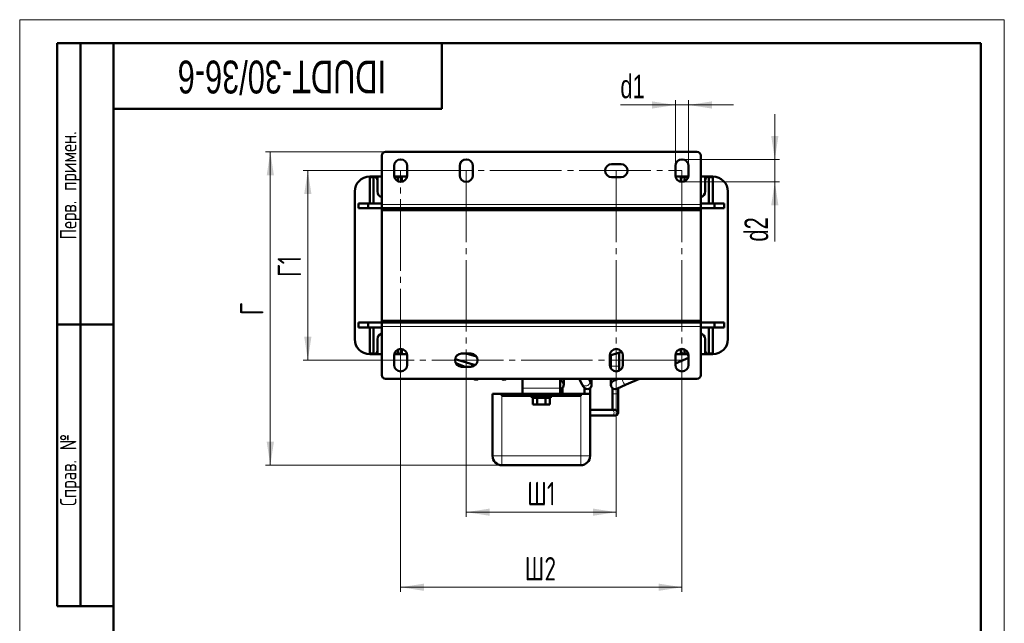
# Model space of a CAD drawing. Header units: millimetres. Extents: x 0 to 538, y 0 to 742.
# Tile 3 of 3: x 0 to 525, y 421 to 742. Entities that reach past the tile are written whole.
import ezdxf

# ---------------------------------------------------------------- set-up
doc = ezdxf.new("R2010")
doc.units = ezdxf.units.MM
doc.header["$LTSCALE"] = 2.5
doc.linetypes.add('SLD-Осевая', pattern=[19.05, 15.24, -1.27, 1.27, -1.27])
doc.linetypes.add('SLD-Сплошная', pattern=[0])
doc.styles.add('SLDTEXTSTYLE0', font='TXT', dxfattribs={"width": 0.7, "bigfont": 'bigfont'})
doc.styles.add('SLDTEXTSTYLE1', font='TXT', dxfattribs={"width": 0.7})
doc.dimstyles.new('SLDDIMSTYLE0', dxfattribs={"dimtxt": 12.5, "dimasz": 12.5, "dimexe": 0, "dimexo": 0.0625, "dimgap": 3.125, "dimtad": 2, "dimdec": 1, "dimrnd": 1e-09, "dimzin": 12, "dimdsep": 46, "dimtxsty": 'SLDTEXTSTYLE1', "dimsah": 1, "dimcen": 0.09, "dimadec": 0, "dimazin": 3, "dimtfac": 1, "dimtdec": 3, "dimtofl": 0, "dimtmove": 0, "dimatfit": 3, "dimfxl": 1, "dimfrac": 2, "dimtolj": 1, "dimtzin": 12, "dimarcsym": 0})
doc.dimstyles.new('SLDDIMSTYLE1', dxfattribs={"dimtxt": 12.5, "dimasz": 12.5, "dimexe": 0, "dimexo": 0.0625, "dimgap": 3.125, "dimtad": 2, "dimdec": 1, "dimrnd": 1e-09, "dimzin": 12, "dimdsep": 46, "dimtxsty": 'SLDTEXTSTYLE1', "dimsah": 1, "dimcen": 0.09, "dimadec": 0, "dimazin": 3, "dimtfac": 1, "dimtdec": 3, "dimtmove": 0, "dimatfit": 0, "dimfxl": 1, "dimfrac": 2, "dimtolj": 1, "dimtzin": 12, "dimarcsym": 0})

# ---------------------------------------------------------------- blocks, each defined once
blk = doc.blocks.new('_D_2')
at = {"color": 7, "linetype": 'SLD-Сплошная', "lineweight": 0}
for p, q in [((203.11, 662.06), (151.13, 662.06)), ((153.63, 561.06), (153.63, 662.06)), ((203.11, 561.06), (151.13, 561.06))]:
    blk.add_line(p, q, dxfattribs=at)
at = {"color": 7, "linetype": 'SLD-Сплошная', "lineweight": 18}
for points in [[(153.63, 662.06), (151.71, 649.56), (155.56, 649.56)], [(153.63, 561.06), (155.56, 573.56), (151.71, 573.56)]]:
    blk.add_solid(points, dxfattribs=at)
at = {"color": 7, "linetype": 'SLD-Сплошная', "lineweight": 18, "insert": (137.52, 605.34), "char_height": 12.5, "attachment_point": 1, "rotation": 90, "style": 'SLDTEXTSTYLE0'}
blk.add_mtext('Г1', dxfattribs=at)
blk = doc.blocks.new('_D_3')
at = {"color": 7, "linetype": 'SLD-Сплошная', "lineweight": 0}
for p, q in [((203.13, 561.03), (203.13, 437.56)), ((353.13, 561.03), (353.13, 437.56)), ((203.13, 440.06), (353.13, 440.06))]:
    blk.add_line(p, q, dxfattribs=at)
at = {"color": 7, "linetype": 'SLD-Сплошная', "lineweight": 18}
for points in [[(203.13, 440.06), (215.63, 438.13), (215.63, 441.98)], [(353.13, 440.06), (340.63, 441.98), (340.63, 438.13)]]:
    blk.add_solid(points, dxfattribs=at)
at = {"color": 7, "linetype": 'SLD-Сплошная', "lineweight": 18, "insert": (269.24, 456.17), "char_height": 12.5, "attachment_point": 1, "style": 'SLDTEXTSTYLE0'}
blk.add_mtext('Ш2', dxfattribs=at)
blk = doc.blocks.new('_D_4')
at = {"color": 7, "linetype": 'SLD-Сплошная', "lineweight": 0}
for p, q in [((238.13, 561.03), (238.13, 477.56)), ((318.13, 561.03), (318.13, 477.56)), ((238.13, 480.06), (318.13, 480.06))]:
    blk.add_line(p, q, dxfattribs=at)
at = {"color": 7, "linetype": 'SLD-Сплошная', "lineweight": 18}
for points in [[(238.13, 480.06), (250.63, 478.13), (250.63, 481.98)], [(318.13, 480.06), (305.63, 481.98), (305.63, 478.13)]]:
    blk.add_solid(points, dxfattribs=at)
at = {"color": 7, "linetype": 'SLD-Сплошная', "lineweight": 18, "insert": (270.58, 496.17), "char_height": 12.5, "attachment_point": 1, "style": 'SLDTEXTSTYLE0'}
blk.add_mtext('Ш1', dxfattribs=at)
blk = doc.blocks.new('_D_5')
at = {"color": 7, "linetype": 'SLD-Сплошная', "lineweight": 0}
for p, q in [((195.11, 672.06), (131.13, 672.06)), ((133.63, 505.06), (133.63, 672.06)), ((257.11, 505.06), (131.13, 505.06))]:
    blk.add_line(p, q, dxfattribs=at)
at = {"color": 7, "linetype": 'SLD-Сплошная', "lineweight": 18}
for points in [[(133.63, 672.06), (131.71, 659.56), (135.56, 659.56)], [(133.63, 505.06), (135.56, 517.56), (131.71, 517.56)]]:
    blk.add_solid(points, dxfattribs=at)
at = {"color": 7, "linetype": 'SLD-Сплошная', "lineweight": 18, "insert": (117.52, 585.01), "char_height": 12.5, "attachment_point": 1, "rotation": 90, "style": 'SLDTEXTSTYLE0'}
blk.add_mtext('Г', dxfattribs=at)
blk = doc.blocks.new('_D_6')
at = {"color": 7, "linetype": 'SLD-Сплошная', "lineweight": 0}
for p, q in [((349.63, 664.58), (349.63, 699.56)), ((356.63, 664.58), (356.63, 699.56)), ((349.63, 697.06), (320.29, 697.06)), ((349.63, 697.06), (356.63, 697.06)), ((356.63, 697.06), (380.67, 697.06))]:
    blk.add_line(p, q, dxfattribs=at)
at = {"color": 7, "linetype": 'SLD-Сплошная', "lineweight": 18}
for points in [[(349.63, 697.06), (337.13, 698.98), (337.13, 695.13)], [(356.63, 697.06), (369.13, 695.13), (369.13, 698.98)]]:
    blk.add_solid(points, dxfattribs=at)
at = {"color": 7, "linetype": 'SLD-Сплошная', "lineweight": 18, "insert": (320.29, 713.17), "char_height": 12.5, "attachment_point": 1, "style": 'SLDTEXTSTYLE1'}
blk.add_mtext('d1', dxfattribs=at)
blk = doc.blocks.new('_D_7')
at = {"color": 7, "linetype": 'SLD-Сплошная', "lineweight": 0}
for p, q in [((402.63, 668.06), (402.63, 692.1)), ((353.16, 668.06), (405.13, 668.06)), ((402.63, 668.06), (402.63, 656.06)), ((353.16, 656.06), (405.13, 656.06)), ((402.63, 656.06), (402.63, 624.24))]:
    blk.add_line(p, q, dxfattribs=at)
at = {"color": 7, "linetype": 'SLD-Сплошная', "lineweight": 18}
for points in [[(402.63, 668.06), (404.56, 680.56), (400.71, 680.56)], [(402.63, 656.06), (400.71, 643.56), (404.56, 643.56)]]:
    blk.add_solid(points, dxfattribs=at)
at = {"color": 7, "linetype": 'SLD-Сплошная', "lineweight": 18, "insert": (386.52, 624.24), "char_height": 12.5, "attachment_point": 1, "rotation": 90, "style": 'SLDTEXTSTYLE1'}
blk.add_mtext('d2', dxfattribs=at)

msp = doc.modelspace()

# ---------------------------------------------------------------- linework, layer by layer
at = {"color": 7, "linetype": 'SLD-Сплошная', "lineweight": 18}
for p, q in [((0, 742.5), (525, 742.5)), ((0, 742.5), (0, 0)), ((525, 742.5), (525, 0))]:
    msp.add_line(p, q, dxfattribs=at)
at = {"color": 7, "linetype": 'SLD-Сплошная', "lineweight": 50}
for p, q in [((20, 430), (20, 730)), ((50, 730), (20, 730)), ((20, 430), (20, 730)), ((32.5, 430), (32.5, 730)), ((32.5, 430), (32.5, 730)), ((50, 730), (50, 12.5)), ((512.5, 730), (50, 730)), ((50, 730), (50, 12.5)), ((225, 695), (225, 730)), ((512.5, 12.5), (512.5, 730)), ((50, 695), (225, 695)), ((195.13, 672.06), (361.13, 672.06)), ((193.13, 644.06), (193.13, 670.06)), ((363.13, 670.06), (363.13, 644.06)), ((199.63, 664.56), (199.63, 659.56)), ((206.63, 659.56), (206.63, 664.56)), ((234.63, 664.56), (234.63, 659.56)), ((241.63, 659.56), (241.63, 664.56)), ((320.63, 665.56), (315.63, 665.56)), ((349.63, 664.56), (349.63, 659.56)), ((356.63, 659.56), (356.63, 664.56)), ((186.63, 658.86), (188.73, 658.86)), ((186.73, 644.56), (186.73, 658.56)), ((186.73, 658.56), (188.73, 658.56)), ((188.73, 658.56), (188.73, 644.56)), ((188.88, 658.91), (190.73, 658.91)), ((190.73, 658.91), (190.73, 656.86)), ((190.73, 658.91), (193.13, 658.91)), ((190.73, 656.86), (190.73, 650.86)), ((199.69, 658.91), (203.73, 658.91)), ((199.73, 658.86), (201.73, 658.86)), ((201.73, 658.56), (199.78, 658.56)), ((201.73, 656.35), (201.73, 658.56)), ((203.73, 658.91), (203.73, 656.86)), ((203.73, 658.91), (206.57, 658.91)), ((203.73, 656.86), (203.73, 656.11)), ((315.63, 658.56), (320.63, 658.56)), ((349.69, 658.91), (352.53, 658.91)), ((352.53, 658.91), (356.57, 658.91)), ((352.53, 656.86), (352.53, 658.91)), ((352.53, 656.11), (352.53, 656.86)), ((354.53, 658.86), (356.53, 658.86)), ((354.53, 658.56), (354.53, 656.35)), ((356.49, 658.56), (354.53, 658.56)), ((363.13, 658.91), (365.53, 658.91)), ((365.53, 658.91), (367.38, 658.91)), ((365.53, 656.86), (365.53, 658.91)), ((365.53, 650.86), (365.53, 656.86)), ((367.53, 658.86), (369.63, 658.86)), ((369.53, 658.56), (367.53, 658.56)), ((367.53, 658.56), (367.53, 644.56)), ((369.53, 644.56), (369.53, 658.56)), ((178.63, 650.86), (178.63, 572.26)), ((377.63, 650.86), (377.63, 572.26)), ((180.63, 642.06), (180.63, 644.56)), ((180.63, 644.56), (185.83, 644.56)), ((185.83, 642.06), (180.63, 642.06)), ((185.83, 644.56), (185.83, 642.06)), ((185.83, 644.56), (193.13, 644.56)), ((193.13, 642.06), (185.83, 642.06)), ((193.13, 644.06), (193.13, 642.06)), ((193.13, 642.06), (363.13, 642.06)), ((193.13, 642.06), (223.13, 642.06)), ((193.13, 641.06), (193.13, 642.06)), ((223.13, 641.06), (193.13, 641.06)), ((193.13, 641.06), (363.13, 641.06)), ((193.13, 582.06), (193.13, 641.06)), ((223.13, 642.06), (223.13, 641.06)), ((237.63, 642.06), (237.63, 641.06)), ((248.63, 642.06), (248.63, 641.06)), ((263.13, 641.06), (263.13, 642.06)), ((263.13, 642.06), (293.13, 642.06)), ((293.13, 641.06), (263.13, 641.06)), ((293.13, 642.06), (293.13, 641.06)), ((307.63, 642.06), (307.63, 641.06)), ((318.63, 642.06), (318.63, 641.06)), ((333.13, 641.06), (333.13, 642.06)), ((333.13, 642.06), (363.13, 642.06)), ((363.13, 641.06), (333.13, 641.06)), ((363.13, 644.56), (370.44, 644.56)), ((363.13, 642.06), (363.13, 644.06)), ((370.44, 642.06), (363.13, 642.06)), ((363.13, 642.06), (363.13, 641.06)), ((363.13, 641.06), (363.13, 582.06)), ((370.44, 642.06), (370.44, 644.56)), ((370.44, 644.56), (375.63, 644.56)), ((375.63, 642.06), (370.44, 642.06)), ((375.63, 644.56), (375.63, 642.06)), ((20, 580), (50, 580)), ((50, 580), (20, 580)), ((180.63, 581.06), (180.63, 578.56)), ((180.63, 581.06), (185.83, 581.06)), ((180.63, 578.56), (185.83, 578.56)), ((185.83, 578.56), (185.83, 581.06)), ((185.83, 581.06), (193.13, 581.06)), ((185.83, 578.56), (193.13, 578.56)), ((186.73, 564.56), (186.73, 578.56)), ((188.73, 578.56), (188.73, 564.56)), ((193.13, 581.06), (193.13, 582.06)), ((193.13, 582.06), (223.13, 582.06)), ((363.13, 582.06), (193.13, 582.06)), ((363.13, 581.06), (193.13, 581.06)), ((193.13, 579.06), (193.13, 581.06)), ((223.13, 581.06), (193.13, 581.06)), ((193.13, 553.06), (193.13, 579.06)), ((223.13, 582.06), (223.13, 581.06)), ((237.63, 582.06), (237.63, 581.06)), ((241.21, 582.06), (241.21, 581.06)), ((245.71, 581.06), (245.71, 582.06)), ((248.63, 582.06), (248.63, 581.06)), ((263.13, 581.06), (263.13, 582.06)), ((263.13, 582.06), (293.13, 582.06)), ((293.13, 581.06), (263.13, 581.06)), ((293.13, 582.06), (293.13, 581.06)), ((307.63, 582.06), (307.63, 581.06)), ((315.21, 582.06), (315.21, 581.06)), ((318.63, 582.06), (318.63, 581.06)), ((333.13, 581.06), (333.13, 582.06)), ((333.13, 582.06), (363.13, 582.06)), ((363.13, 581.06), (333.13, 581.06)), ((363.13, 582.06), (363.13, 581.06)), ((363.13, 581.06), (370.44, 581.06)), ((363.13, 579.06), (363.13, 581.06)), ((363.13, 553.06), (363.13, 579.06)), ((363.13, 578.56), (370.44, 578.56)), ((367.53, 578.56), (367.53, 564.56)), ((369.53, 564.56), (369.53, 578.56)), ((370.44, 581.06), (370.44, 578.56)), ((370.44, 581.06), (375.63, 581.06)), ((370.44, 578.56), (375.63, 578.56)), ((375.63, 578.56), (375.63, 581.06)), ((190.73, 572.26), (190.73, 566.26)), ((365.53, 566.26), (365.53, 572.26)), ((203.73, 567.01), (203.73, 566.26)), ((352.53, 566.26), (352.53, 567.01)), ((188.73, 564.26), (186.63, 564.26)), ((188.73, 564.56), (186.73, 564.56)), ((190.73, 564.21), (188.88, 564.21)), ((190.73, 566.26), (190.73, 564.21)), ((193.13, 564.21), (190.73, 564.21)), ((199.63, 558.56), (199.63, 563.56)), ((203.73, 564.21), (199.69, 564.21)), ((201.73, 564.26), (199.73, 564.26)), ((199.78, 564.56), (201.73, 564.56)), ((201.73, 564.56), (201.73, 566.77)), ((203.73, 566.26), (203.73, 564.21)), ((206.57, 564.21), (203.73, 564.21)), ((206.63, 563.56), (206.63, 558.56)), ((235.63, 564.56), (240.63, 564.56)), ((243.56, 562.98), (238.07, 564.56)), ((241.21, 564.51), (241.21, 563.66)), ((314.63, 563.58), (320.99, 565.57)), ((314.63, 558.56), (314.63, 563.56)), ((315.21, 563.76), (315.21, 557.92)), ((319.71, 557.92), (319.71, 565.17)), ((321.63, 563.56), (321.63, 558.56)), ((349.63, 558.56), (349.63, 563.56)), ((349.63, 559.28), (356.63, 562.29)), ((349.7, 564.21), (349.69, 564.21)), ((352.53, 564.21), (349.69, 564.21)), ((352.53, 564.21), (352.53, 566.26)), ((356.57, 564.21), (352.53, 564.21)), ((354.53, 566.77), (354.53, 564.56)), ((354.53, 564.56), (356.49, 564.56)), ((356.53, 564.26), (354.53, 564.26)), ((356.63, 563.56), (356.63, 558.56)), ((365.53, 564.21), (363.13, 564.21)), ((365.53, 564.21), (365.53, 566.26)), ((367.38, 564.21), (365.53, 564.21)), ((367.53, 564.56), (369.53, 564.56)), ((369.63, 564.26), (367.53, 564.26)), ((232.17, 561.57), (242.98, 558.46)), ((237.53, 557.59), (232.49, 559.51)), ((240.63, 557.56), (235.63, 557.56)), ((241.21, 558.97), (241.21, 557.61)), ((315.21, 557.92), (315.21, 556.64)), ((319.71, 555.43), (319.71, 557.92)), ((195.13, 551.06), (361.13, 551.06)), ((242.02, 551.06), (242.65, 550.81)), ((268.13, 551.06), (268.13, 546.06)), ((268.13, 543.06), (268.13, 546.06)), ((288.13, 546.06), (288.13, 551.06)), ((288.48, 550.08), (288.13, 550.18)), ((288.13, 546.06), (288.13, 543.06)), ((289.43, 543.06), (289.43, 546.31)), ((290.11, 547.92), (290.11, 551.06)), ((298.25, 551.06), (299.91, 548.18)), ((299.91, 548.18), (300.71, 546.79)), ((301.23, 546.17), (301.23, 543.06)), ((303.81, 550.42), (303.44, 551.06)), ((304.61, 549.04), (303.81, 550.42)), ((304.23, 543.06), (304.23, 546.31)), ((304.91, 547.92), (304.91, 551.06)), ((315.21, 551.06), (315.21, 547.92)), ((316.03, 546.17), (316.03, 543.06)), ((319.07, 551.06), (316.57, 549.98)), ((318.34, 545.85), (323.44, 548.03)), ((319.03, 543.06), (319.03, 546.31)), ((323.44, 548.03), (330.48, 551.06)), ((252.13, 543.06), (252.13, 510.06)), ((252.13, 543.06), (257.13, 543.06)), ((257.13, 542.06), (257.13, 543.06)), ((257.13, 543.06), (268.13, 543.06)), ((275.21, 542.06), (257.13, 542.06)), ((268.13, 543.06), (288.13, 543.06)), ((273.13, 542.06), (273.13, 541.06)), ((283.13, 541.06), (273.13, 541.06)), ((273.56, 541.06), (273.56, 537.46)), ((281.06, 542.06), (275.21, 542.06)), ((275.85, 541.06), (275.85, 537.46)), ((280.42, 541.06), (280.42, 537.46)), ((299.13, 542.06), (281.06, 542.06)), ((282.7, 541.06), (282.7, 537.46)), ((283.13, 541.06), (283.13, 542.06)), ((288.13, 543.06), (299.13, 543.06)), ((299.13, 543.06), (299.13, 542.06)), ((299.13, 543.06), (304.13, 543.06)), ((304.13, 510.06), (304.13, 543.06)), ((304.23, 534.56), (304.23, 543.06)), ((316.03, 543.06), (316.03, 534.56)), ((319.03, 533.06), (319.03, 543.06)), ((275.85, 537.46), (273.56, 537.46)), ((280.42, 537.46), (275.85, 537.46)), ((282.7, 537.46), (280.42, 537.46)), ((315.69, 534.56), (304.13, 534.56)), ((304.13, 531.56), (315.69, 531.56)), ((317.53, 534.56), (315.69, 534.56)), ((315.69, 531.56), (317.53, 531.56)), ((257.13, 505.06), (299.13, 505.06)), ((20, 430), (50, 430))]:
    msp.add_line(p, q, dxfattribs=at)
at = {"color": 7, "linetype": 'SLD-Осевая', "lineweight": 18}
for p, q in [((203.13, 662.06), (353.13, 662.06)), ((203.13, 561.06), (203.13, 662.06)), ((238.13, 662.06), (238.13, 561.06)), ((318.13, 662.06), (318.13, 561.06)), ((353.13, 662.06), (353.13, 561.06)), ((353.13, 561.06), (203.13, 561.06))]:
    msp.add_line(p, q, dxfattribs=at)
at = {"color": 8, "linetype": 'SLD-Сплошная', "lineweight": 18}
for p, q in [((363.13, 644.06), (193.13, 644.06)), ((193.13, 579.06), (363.13, 579.06)), ((237.59, 557.56), (237.53, 557.59)), ((315.21, 557.92), (319.71, 557.92)), ((288.13, 546.06), (268.13, 546.06)), ((257.13, 510.06), (257.13, 542.06)), ((275.61, 543.06), (275.61, 542.06)), ((280.65, 542.06), (280.65, 543.06)), ((299.13, 542.06), (299.13, 510.06)), ((304.23, 543.06), (304.13, 543.06)), ((319.03, 543.06), (316.03, 543.06)), ((252.13, 510.06), (257.13, 510.06)), ((299.13, 510.06), (257.13, 510.06)), ((257.13, 505.06), (257.13, 510.06)), ((299.13, 510.06), (304.13, 510.06)), ((299.13, 510.06), (299.13, 505.06))]:
    msp.add_line(p, q, dxfattribs=at)
at = {"color": 7, "linetype": 'SLD-Сплошная', "lineweight": 50, "flags": 128}
for points in [[(258.26, 550.67), (257.4, 550.84), (256.99, 551.06)], [(259.53, 551.06), (259.12, 550.84), (258.26, 550.67)]]:
    msp.add_lwpolyline(points, dxfattribs=at)
at = {"color": 8, "linetype": 'SLD-Сплошная', "lineweight": 18, "flags": 128}
for points in [[(321.63, 549.71), (321.36, 550.53), (321.27, 551.06)], [(323.44, 548.03), (323.01, 548.04), (322.52, 548.36), (322.04, 548.94), (321.63, 549.71)], [(315.69, 531.56), (316.16, 531.67), (316.56, 532), (316.83, 532.48), (316.92, 533.06), (316.83, 533.63), (316.56, 534.12), (316.16, 534.44), (315.69, 534.56)]]:
    msp.add_lwpolyline(points, dxfattribs=at)
at = {"color": 7, "linetype": 'SLD-Сплошная', "lineweight": 50}
for centre, radius, start, end in [((195.13, 670.06), 2, 90, 180), ((361.13, 670.06), 2, 360, 90), ((203.13, 664.56), 3.5, 0, 180), ((238.13, 664.56), 3.5, 0, 180), ((353.13, 664.56), 3.5, 360, 180), ((315.63, 662.06), 3.5, 90, 270), ((320.63, 662.06), 3.5, 270, 90), ((186.63, 650.86), 8, 90, 180), ((188.88, 648.91), 10, 90, 95.732), ((188.73, 656.86), 2, 0, 90), ((203.13, 659.56), 3.5, 180, 0), ((201.73, 656.86), 2, 0, 90), ((238.13, 659.56), 3.5, 180, 0), ((353.13, 659.56), 3.5, 180, 360), ((354.53, 656.86), 2, 90, 180), ((367.53, 656.86), 2, 90, 180), ((367.38, 648.91), 10, 84.268, 90), ((369.63, 650.86), 8, 0, 90), ((193.73, 650.86), 3, 180, 258.463), ((362.53, 650.86), 3, 281.537, 0), ((186.63, 572.26), 8, 180, 270), ((193.73, 572.26), 3, 101.537, 180), ((362.53, 572.26), 3, 0, 78.463), ((369.63, 572.26), 8, 270, 0), ((203.13, 563.56), 3.5, 0, 180), ((318.13, 563.56), 3.5, 0, 180), ((353.13, 563.56), 3.5, 0, 180), ((188.88, 574.21), 10, 264.268, 270), ((188.73, 566.26), 2, 270, 0), ((201.73, 566.26), 2, 270, 0), ((235.63, 561.06), 3.5, 90, 270), ((240.63, 561.06), 3.5, 270, 90), ((354.53, 566.26), 2, 180, 270), ((367.53, 566.26), 2, 180, 270), ((367.38, 574.21), 10, 270, 275.732), ((203.13, 558.56), 3.5, 180, 0), ((318.13, 558.56), 3.5, 180, 0), ((353.13, 558.56), 3.5, 180, 0), ((195.13, 553.06), 2, 180, 270), ((361.13, 553.06), 2, 270, 360), ((243.46, 552.92), 2.25, 249.0977, 304.325), ((287.86, 547.92), 2.25, 277.0242, 343.9746), ((287.86, 547.92), 2.25, 343.9746, 73.9746), ((302.66, 547.92), 2.25, 209.9555, 299.9555), ((302.66, 547.92), 2.25, 299.9555, 29.9555), ((317.46, 547.92), 2.25, 113.2376, 293.2376), ((317.53, 533.06), 1.5, 0, 90), ((317.53, 533.06), 1.5, 270, 0), ((257.13, 510.06), 5, 180, 270), ((299.13, 510.06), 5, 270, 360)]:
    msp.add_arc(centre, radius, start, end, dxfattribs=at)
at = {"color": 8, "linetype": 'SLD-Сплошная', "lineweight": 18}
for centre, radius, start, end in [((359.32, 565.78), 3.9, 203.7312, 226.4034), ((301.5, 549.19), 1.89, 212.4559, 280.8906), ((301.78, 549.54), 2.21, 272.0576, 23.4081)]:
    msp.add_arc(centre, radius, start, end, dxfattribs=at)

# ---------------------------------------------------------------- texts
at = {"color": 7, "linetype": 'Continuous', "lineweight": 0, "attachment_point": 2}
for s, insert, char_height, rotation, style in [('IDUDT-30/36-6', (139.81, 703.21), 17.5, 180, 'SLDTEXTSTYLE1'), ('Перв. примен.', (21.5, 654.21), 8.75, 90, 'SLDTEXTSTYLE0'), ('Справ. №', (21.5, 502.53), 8.75, 90, 'SLDTEXTSTYLE0')]:
    msp.add_mtext(s, dxfattribs=dict(at, insert=insert, char_height=char_height, rotation=rotation, style=style))

# ---------------------------------------------------------------- dimensions: what is measured, and where the dimension line sits
at = {"color": 7, "linetype": 'SLD-Сплошная', "lineweight": 18}
for base, p1, p2, text, dimstyle, picture, middle in [((356.63, 697.06), (349.63, 664.56), (356.63, 664.56), 'd1', 'SLDDIMSTYLE1', '_D_6', (326.51, 697.06)), ((353.13, 440.06), (203.13, 561.06), (353.13, 561.06), 'Ш2', 'SLDDIMSTYLE0', '_D_3', (278.13, 440.06)), ((318.13, 480.06), (238.13, 561.06), (318.13, 561.06), 'Ш1', 'SLDDIMSTYLE0', '_D_4', (278.13, 480.06))]:
    dim = msp.add_linear_dim(base=base, p1=p1, p2=p2, text=text, dimstyle=dimstyle, dxfattribs=at)
    dim.commit()
    dim.dimension.update_dxf_attribs({"geometry": picture, "text_midpoint": middle, "dimtype": 160})
for base, p1, p2, text, dimstyle, picture, middle in [((402.63, 656.06), (353.13, 668.06), (353.13, 656.06), 'd2', 'SLDDIMSTYLE1', '_D_7', (402.63, 631.79)), ((133.63, 672.06), (257.13, 505.06), (195.13, 672.06), 'Г', 'SLDDIMSTYLE0', '_D_5', (133.63, 588.56)), ((153.63, 662.06), (203.13, 561.06), (203.13, 662.06), 'Г1', 'SLDDIMSTYLE0', '_D_2', (153.63, 611.56))]:
    dim = msp.add_linear_dim(base=base, p1=p1, p2=p2, angle=90, text=text, dimstyle=dimstyle, dxfattribs=at)
    dim.commit()
    dim.dimension.update_dxf_attribs({"geometry": picture, "text_midpoint": middle, "dimtype": 160})

doc.saveas('drawing.dxf')
